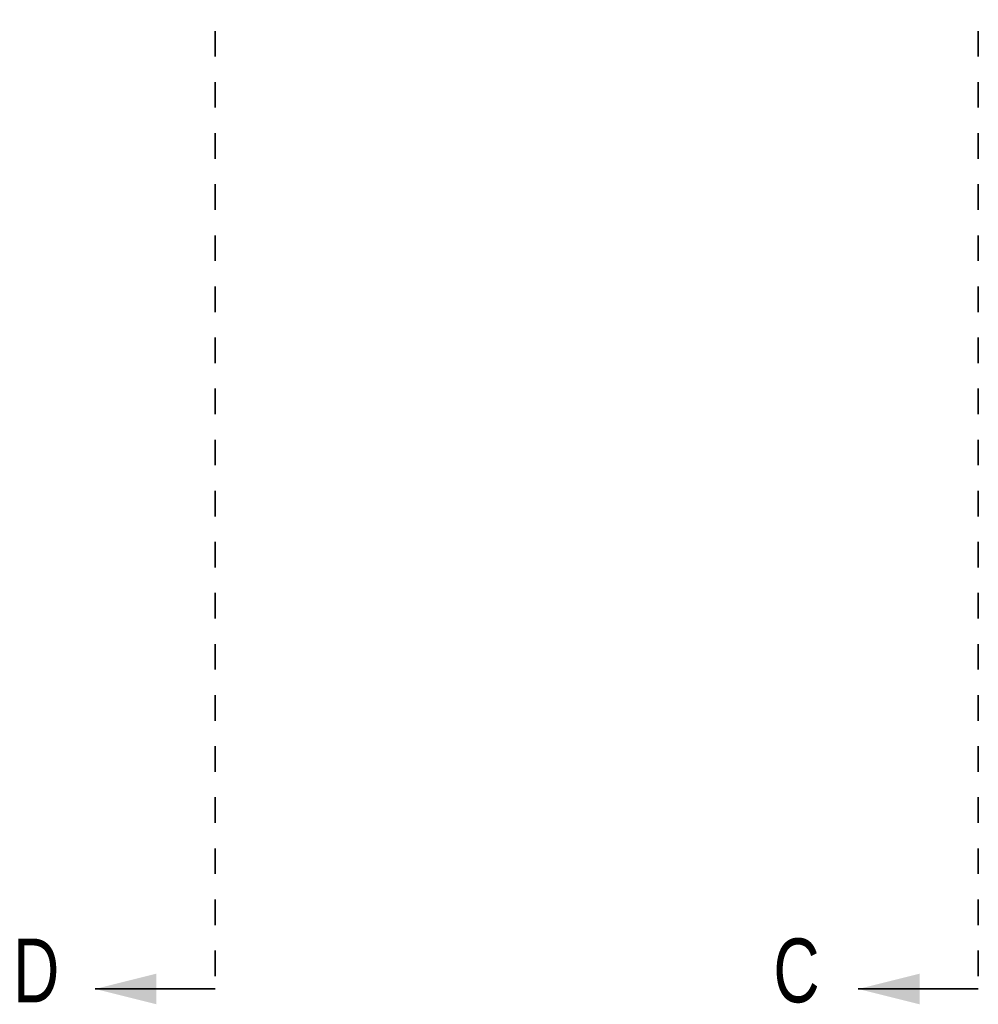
# Model space of a CAD drawing. Header units: inches. Extents: x 1907 to 2452, y -210 to -54.
# Tile 66 of 105: x 1930.86 to 1934.61, y -156.95 to -153.1. Entities that reach past the tile are written whole.
import ezdxf

# ---------------------------------------------------------------- set-up
doc = ezdxf.new("R2010")
doc.units = ezdxf.units.IN
doc.header["$LTSCALE"] = 0.5
doc.header["$MEASUREMENT"] = 0
doc.linetypes.add('PHANTOM', pattern=[0.25, 0.125, -0.025, 0.025, -0.025, 0.025, -0.025])
doc.styles.add('SLDTEXTSTYLE0', font='TXT', dxfattribs={"width": 0.595745})

msp = doc.modelspace()

# ---------------------------------------------------------------- linework, layer by layer
at = {"color": 7, "linetype": 'PHANTOM', "lineweight": 35}
for p, q in [((1931.62626, -132.14195), (1931.62626, -156.89235)), ((1934.61445, -132.14195), (1934.61445, -156.89235))]:
    msp.add_line(p, q, dxfattribs=at)
at = {"color": 7, "linetype": 'Continuous', "lineweight": 35}
for p, q in [((1931.62626, -156.89235), (1931.15626, -156.89235)), ((1934.61445, -156.89235), (1934.14445, -156.89235))]:
    msp.add_line(p, q, dxfattribs=at)
for points in [[(1931.15626, -156.89235), (1931.39626, -156.95235), (1931.39626, -156.83235)], [(1934.14445, -156.89235), (1934.38445, -156.95235), (1934.38445, -156.83235)]]:
    msp.add_solid(points, dxfattribs=at)

# ---------------------------------------------------------------- texts
at = {"color": 7, "style": 'SLDTEXTSTYLE0', "width": 0.75}
for s, p in [('D', (1930.83487, -156.94471)), ('C', (1933.81193, -156.94471))]:
    msp.add_text(s, height=0.25, dxfattribs=at).set_placement(p)

doc.saveas('drawing.dxf')
